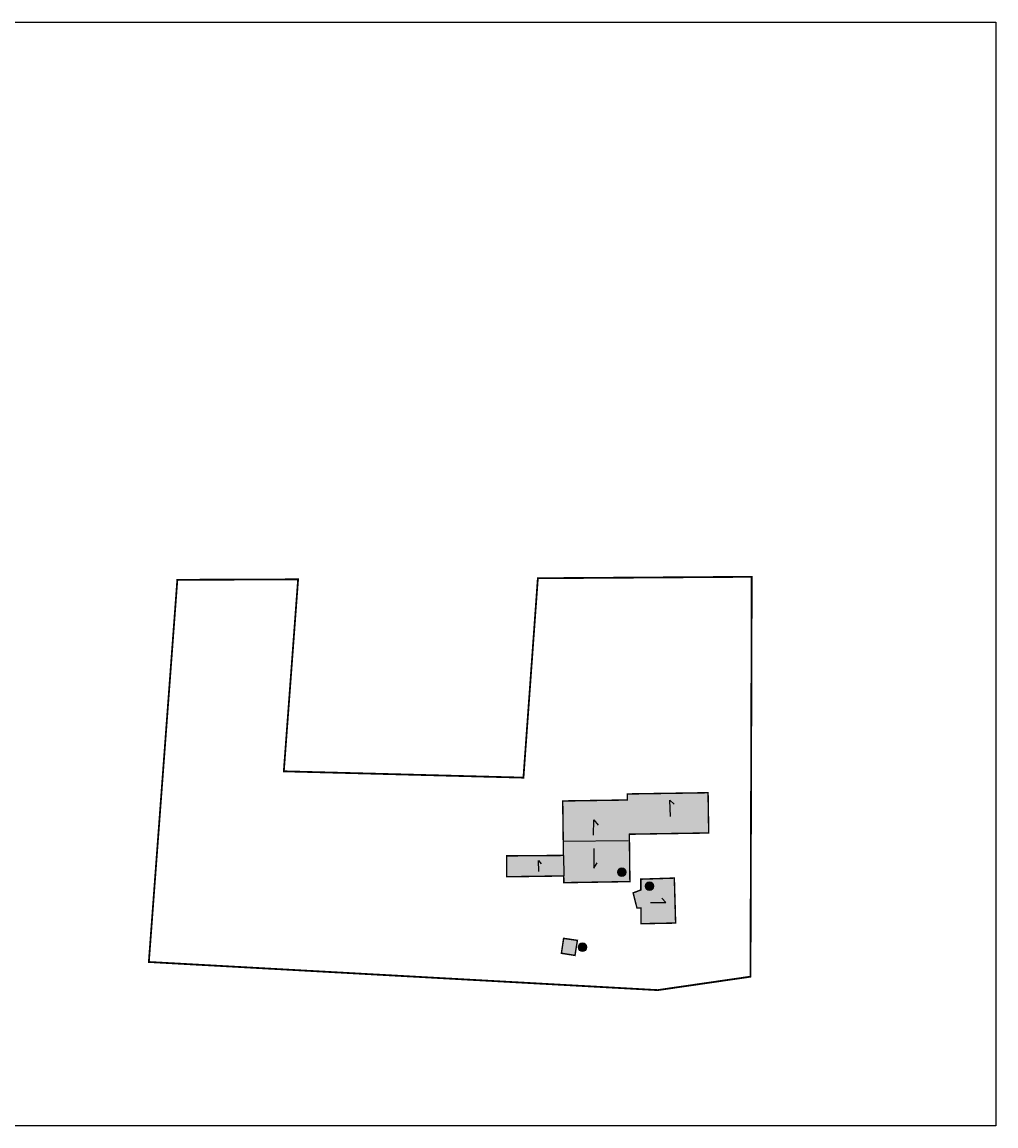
# Model space of a CAD drawing. Header units: millimetres. Extents: x 14400 to 93787, y -21104 to 39413.
# Tile 206 of 256: x 43589 to 70623, y -21104 to 9527. Entities that reach past the tile are written whole.
import ezdxf

# ---------------------------------------------------------------- set-up
doc = ezdxf.new("R2010")
doc.units = ezdxf.units.MM
doc.linetypes.add('HIDDEN', pattern=[9.525, 6.35, -3.175])
doc.layers.add('!MAPA ZASADNICZA', color=7, linetype='Continuous', transparency=0.2)
for name, color, linetype, lineweight in [('!MODUS_HATCH', 4, 'Continuous', 5), ('__MODUS_OPIS_500', 8, 'Continuous', 15), ('_MODUS_500_granica działki', 116, 'Continuous', 9), ('_MODUS_istn. budynki', 2, 'Continuous', 9)]:
    doc.layers.add(name, color=color, linetype=linetype, lineweight=lineweight)
doc.layers.add('_MODUS_500_hatch', color=7, linetype='Continuous', lineweight=9, true_color=0xdedede)
doc.styles.add('STYLE10', font='arialbd.ttf')
picture_1 = doc.add_image_def('image1.jpg', size_in_pixel=(7221, 7027))

msp = doc.modelspace()

# ---------------------------------------------------------------- hatches: boundary and pattern name
at = {"layer": '!MODUS_HATCH', "true_color": 0xc7c7c7}
h = msp.add_hatch(color=9, dxfattribs=at)
h.dxf.hatch_style = 1
h.paths.add_polyline_path([(57043.28235, -13610.57995), (57043.28235, -14190.41419), (58626.1035, -14167.74166), (58628.78017, -14354.60614), (60462.59792, -14324.20706), (60446.99738, -13009.67922), (62650.00873, -12975.15487), (62632.33834, -11858.43196), (60391.993, -11892.59552), (60393.19083, -12059.69286), (58597.25975, -12087.36035), (58616.76234, -13598.25954)])
h.paths.add_polyline_path([(58622.38001, -15899.74958), (58560.91888, -16313.83577), (58937.58866, -16372.96417), (59004.94024, -15955.6749)])
h.paths.add_polyline_path([(60766.83508, -14257.33598), (60766.83508, -14555.79699), (60552.2222, -14638.59102), (60657.76927, -15055.01437), (60772.76099, -15055.01437), (60772.76099, -15493.51613), (61731.88392, -15474.56549), (61695.5772, -14226.76735)])
at = {"layer": '_MODUS_500_hatch', "true_color": 0xfaffff, "transparency": 33554687}
h = msp.add_hatch(color=7, dxfattribs=at)
h.dxf.hatch_style = 1
edge = h.paths.add_edge_path()
edge.add_arc((60236.28561, -14063.26012), 120, 66.372012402, 426.372012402)
h = msp.add_hatch(color=7, dxfattribs=at)
h.dxf.hatch_style = 1
edge = h.paths.add_edge_path()
edge.add_arc((61007.47957, -14451.36914), 120, 66.372012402, 426.372012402)
h = msp.add_hatch(color=7, dxfattribs=at)
h.dxf.hatch_style = 1
edge = h.paths.add_edge_path()
edge.add_arc((59143.08049, -16147.38354), 120, 66.372012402, 426.372012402)

# ---------------------------------------------------------------- linework, layer by layer
at = {"layer": '__MODUS_OPIS_500', "ltscale": 0.7}
for centre in [(60236.28561, -14063.26012), (61007.47957, -14451.36914), (59143.08049, -16147.38354)]:
    msp.add_circle(centre, 120, dxfattribs=at)
at = {"layer": '_MODUS_500_granica działki', "linetype": 'HIDDEN', "ltscale": 20, "const_width": 50}
msp.add_lwpolyline([(47899.03604, -5950.47379), (51251.3973, -5937.38006), (50854.97945, -11264.21353), (54206.46811, -11352.59512), (57506.97481, -11440.15796), (57907.05178, -5906.57756), (63844.29464, -5866.84553), (63810.0089, -16963.02485), (61234.30938, -17335.90466), (47107.9971, -16555.23179), (47899.03604, -5950.47379)], dxfattribs=at)
at = {"layer": '_MODUS_istn. budynki', "const_width": 40}
for points in [[(57043.28235, -13610.57995), (57043.28235, -14190.41419), (58626.1035, -14167.74166), (58628.78017, -14354.60614), (60462.59792, -14324.20706), (60446.99738, -13009.67922), (62650.00873, -12975.15487), (62632.33834, -11858.43196), (60391.993, -11892.59552), (60393.19083, -12059.69286), (58597.25975, -12087.36035), (58616.76234, -13598.25954), (57043.28235, -13610.57995)], [(60766.83508, -14257.33598), (60766.83508, -14555.79699), (60552.2222, -14638.59102), (60657.76927, -15055.01437), (60772.76099, -15055.01437), (60772.76099, -15493.51613), (61731.88392, -15474.56549), (61695.5772, -14226.76735), (60766.83508, -14257.33598)], [(58622.38001, -15899.74958), (58560.91888, -16313.83577), (58937.58866, -16372.96417), (59004.94024, -15955.6749), (58622.38001, -15899.74958)]]:
    msp.add_lwpolyline(points, dxfattribs=at)
at = {"layer": 'DEFPOINTS', "color": 2}
for points in [[(61590.13044, -12518.7527), (61571.2902, -12066.58686), (61690.61174, -12173.34824)], [(59450.40115, -13040.66559), (59462.96131, -12613.62007), (59582.28285, -12758.06194)], [(60411.96457, -13192.21403), (58611.82106, -13215.45017)], [(59456.68123, -13404.91029), (59462.96131, -13951.27735), (59557.16253, -13806.83548)], [(57937.88287, -14041.89695), (57928.07024, -13742.61184), (58001.66494, -13835.83179)], [(58616.76234, -13598.25954), (58626.1035, -14167.74166)], [(61031.20322, -14905.18351), (61458.24874, -14905.18351), (61345.20728, -14785.86197)]]:
    msp.add_lwpolyline(points, dxfattribs=at)

# ---------------------------------------------------------------- texts
at = {"layer": '__MODUS_OPIS_500', "ltscale": 0.7, "style": 'STYLE10', "width": 0.95}
for s, p in [('C.', (60159.98341, -14137.94716)), ('B.', (60931.17737, -14526.05617)), ('A.', (59066.7783, -16222.07057))]:
    msp.add_text(s, height=150, rotation=359.970112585, dxfattribs=at).set_placement(p)

# ---------------------------------------------------------------- pictures from other files: only their frames are drawn
at = {"layer": '!MAPA ZASADNICZA', "color": 9, "true_color": 0xc7c7c7, "transparency": 33554559}
image = msp.add_image(picture_1, insert=(40815.33061, 9526.61475), size_in_units=(30631.08062, 29808.1434), rotation=-90, dxfattribs=at)
image.dxf.flags = 7

doc.saveas('drawing.dxf')
